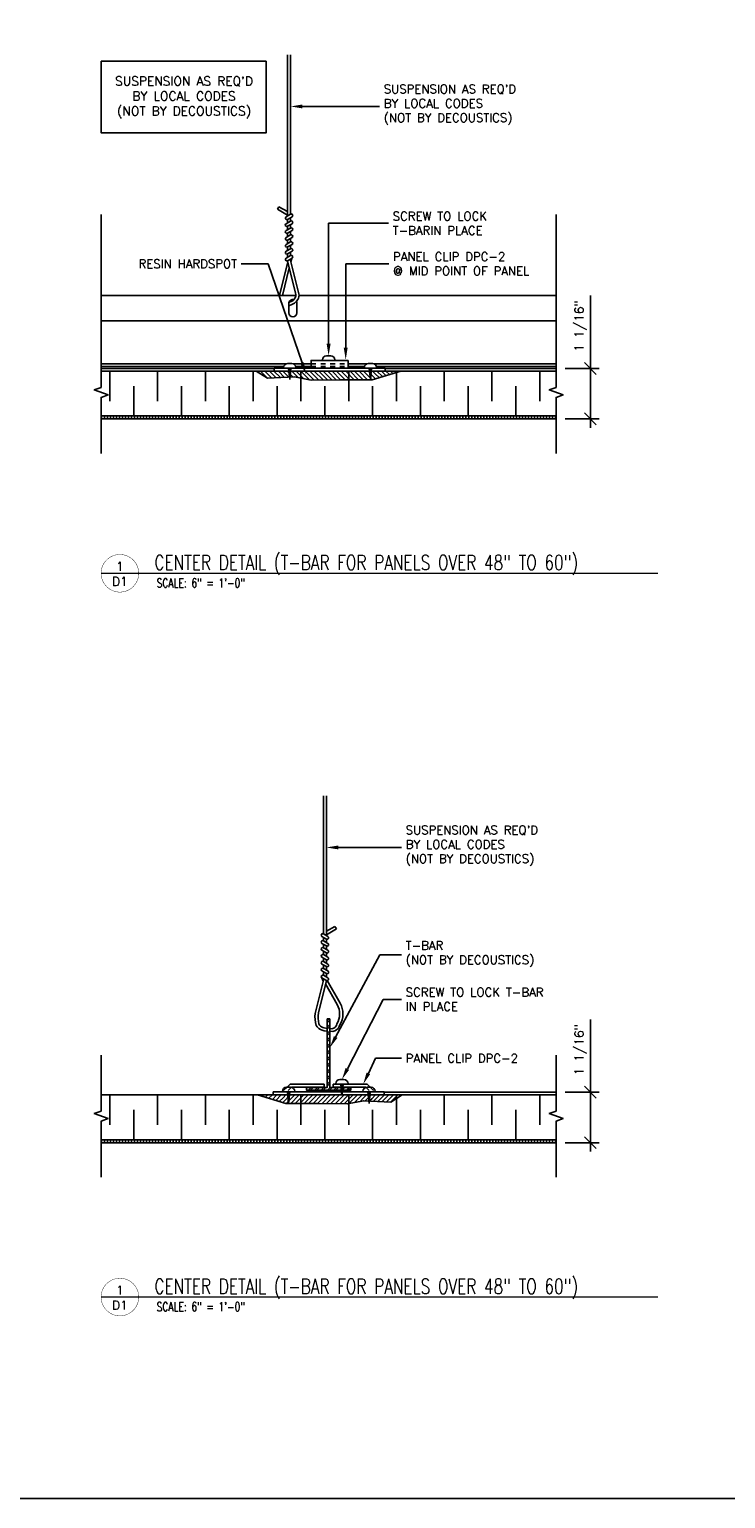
# Model space of a CAD drawing. Header units: inches. Extents: x -2964 to -2795, y 3276 to 3354.
# Tile 5 of 9: x -2931 to -2916, y 3300 to 3331. Entities that reach past the tile are written whole.
import ezdxf
from ezdxf import colors
from ezdxf.entities.mleader import LeaderData, LeaderLine
from ezdxf.enums import TextEntityAlignment as Align
from ezdxf.math import Vec2, Vec3

# ---------------------------------------------------------------- set-up
doc = ezdxf.new("R2010")
doc.units = ezdxf.units.IN
doc.header["$MEASUREMENT"] = 0
doc.linetypes.add('HIDDEN', pattern=[0.375, 0.25, -0.125])
for name, color, linetype in [('1-DIM', 4, 'Continuous'), ('1-MOUNT', 155, 'Continuous'), ('1-PANEL', 6, 'Continuous'), ('1-TEXT', 2, 'Continuous'), ('1-TITLE', 4, 'Continuous')]:
    doc.layers.add(name, color=color, linetype=linetype)
doc.styles.add('ROMANS', font='romans.shx')
doc.styles.add('TEXT', font='romans.shx')
doc.dimstyles.new('DIM 6-12', dxfattribs={"dimscale": 2, "dimtxt": 0.09375, "dimasz": 0.125, "dimexe": 0.09375, "dimexo": 0.09375, "dimgap": 0.03125, "dimtad": 1, "dimdec": 4, "dimzin": 3, "dimdsep": 46, "dimlunit": 5, "dimtxsty": 'TEXT', "dimblk": 'OBLIQUE', "dimcen": 0.09375, "dimdle": 0.09375, "dimclrd": 256, "dimclre": 4, "dimclrt": 2, "dimadec": 0, "dimazin": 0, "dimtfac": 1, "dimtdec": 4, "dimtmove": 0, "dimatfit": 3, "dimfxl": 0, "dimfrac": 2, "dimtolj": 1, "dimtzin": 0, "dimlwd": -1, "dimlwe": -1, "dimarcsym": 0})

# ---------------------------------------------------------------- blocks, each defined once
blk = doc.blocks.new('*X16')
at = {"color": 0}
for p, q in [((4.737, 5.886), (4.764, 5.913)), ((4.805, 5.866), (4.853, 5.913)), ((4.874, 5.846), (4.941, 5.913)), ((4.942, 5.826), (5.029, 5.913)), ((5.01, 5.805), (5.118, 5.913)), ((5.078, 5.785), (5.152, 5.859)), ((5.152, 5.771), (5.295, 5.913)), ((5.152, 5.859), (5.206, 5.913)), ((5.215, 5.745), (5.383, 5.913)), ((5.303, 5.745), (5.471, 5.913)), ((5.392, 5.745), (5.56, 5.913)), ((5.48, 5.745), (5.648, 5.913)), ((5.569, 5.745), (5.733, 5.91)), ((5.657, 5.745), (5.733, 5.821)), ((5.733, 5.821), (5.825, 5.913)), ((5.733, 5.91), (5.737, 5.913)), ((5.745, 5.745), (5.913, 5.913)), ((5.834, 5.745), (6.002, 5.913)), ((5.921, 5.744), (6.09, 5.913)), ((6.008, 5.743), (6.178, 5.913)), ((6.095, 5.741), (6.267, 5.913)), ((6.182, 5.74), (6.355, 5.913)), ((6.269, 5.739), (6.444, 5.913)), ((6.356, 5.737), (6.532, 5.913)), ((6.45, 5.743), (6.62, 5.913)), ((6.559, 5.764), (6.709, 5.913)), ((6.669, 5.785), (6.733, 5.849)), ((6.733, 5.849), (6.797, 5.913)), ((6.77, 5.798), (6.886, 5.913)), ((6.854, 5.794), (6.9, 5.839)), ((6.9, 5.839), (6.974, 5.913)), ((6.938, 5.789), (7.062, 5.913)), ((7.023, 5.785), (7.151, 5.913)), ((7.107, 5.781), (7.239, 5.913)), ((7.191, 5.777), (7.328, 5.913)), ((7.278, 5.775), (7.416, 5.913)), ((5.146, 5.765), (5.152, 5.771))]:
    blk.add_line(p, q, dxfattribs=at)
blk = doc.blocks.new('*U43')
at = {"layer": '1-TEXT', "color": 2, "style": 'TEXT'}
blk.add_attdef('VIEWNAME', (0.89, 0.061), '', height=0.25, dxfattribs=at)
at = {"layer": '1-TEXT', "style": 'TEXT'}
for tag, p in [('NOTE1', (0.926, -0.281)), ('NOTE2', (0.926, -0.463)), ('NOTE3', (0.926, -0.655)), ('NOTE4', (0.926, -0.832))]:
    blk.add_attdef(tag, p, '', height=0.125, dxfattribs=at)
blk.add_wipeout([(0.314, 0.283), (0.244, 0.274), (0.178, 0.248), (0.121, 0.206), (0.075, 0.152), (0.045, 0.087), (0.032, 0.018), (0.036, -0.053), (0.058, -0.12), (0.096, -0.18), (0.148, -0.229), (0.21, -0.263), (0.279, -0.281), (0.35, -0.281), (0.418, -0.263), (0.48, -0.229), (0.532, -0.18), (0.57, -0.12), (0.592, -0.053), (0.596, 0.018), (0.583, 0.087), (0.553, 0.152), (0.508, 0.206), (0.45, 0.248), (0.385, 0.274)])
at = {"layer": '1-TITLE', "const_width": 0.00651}
blk.add_lwpolyline([(0, 0, 1), (0.628, 0, 0.414214), (0.314, 0.314, 0.414214), (0, 0, 2.926408)], format="xyb", dxfattribs=at)
at = {"layer": '1-TITLE', "const_width": 0.02}
blk.add_lwpolyline([(0, 0), (9.299, 0)], dxfattribs=at)
at = {"layer": '1-TEXT', "style": 'TEXT'}
for tag, p in [('DETAIL#', (0.301, 0.094)), ('SHEET#', (0.306, -0.207))]:
    blk.add_attdef(tag, text='', height=0.125, dxfattribs=at).set_placement(p, align=Align.CENTER)
blk = doc.blocks.new('_Oblique')
at = {"color": 0, "linetype": 'ByBlock', "lineweight": -2}
blk.add_line((-0.5, -0.5), (0.5, 0.5), dxfattribs=at)
blk = doc.blocks.new('*D29')
at = {"layer": '1-DIM', "transparency": 16777216}
for p, q in [((-2918.95, 3323.845), (-2918.95, 3325.371)), ((-2918.95, 3322.602), (-2918.95, 3323.845))]:
    blk.add_line(p, q, dxfattribs=at)
at = {"layer": '1-DIM', "color": 4, "transparency": 16777216}
for p, q in [((-2919.478, 3323.845), (-2918.763, 3323.845)), ((-2919.478, 3322.789), (-2918.763, 3322.789))]:
    blk.add_line(p, q, dxfattribs=at)
at = {"layer": 'Defpoints', "color": 0, "transparency": 16777216}
for p in [(-2919.666, 3323.845), (-2918.95, 3323.845), (-2919.666, 3322.789)]:
    blk.add_point(p, dxfattribs=at)
at = {"layer": '1-DIM', "transparency": 16777216, "xscale": 0.25, "yscale": 0.25, "zscale": 0.25}
for p, rotation in [((-2918.95, 3323.845), 90), ((-2918.95, 3322.789), 270)]:
    blk.add_blockref('_Oblique', p, dxfattribs=dict(at, rotation=rotation))
at = {"layer": '1-DIM', "color": 2, "transparency": 16777216, "insert": (-2919.155, 3324.733), "char_height": 0.1875, "attachment_point": 5, "rotation": 90, "style": 'TEXT', "bg_fill": 3, "box_fill_scale": 1.25, "bg_fill_color": 256, "bg_fill_true_color": 13158600, "bg_fill_transparency": 0}
blk.add_mtext('\\A1;1 1/16"', dxfattribs=at)
blk = doc.blocks.new('*D37')
at = {"layer": '1-DIM', "transparency": 16777216}
for p, q in [((-2918.95, 3308.689), (-2918.95, 3310.216)), ((-2918.95, 3307.447), (-2918.95, 3308.689))]:
    blk.add_line(p, q, dxfattribs=at)
at = {"layer": '1-DIM', "color": 4, "transparency": 16777216}
for p, q in [((-2919.478, 3308.689), (-2918.763, 3308.689)), ((-2919.478, 3307.634), (-2918.763, 3307.634))]:
    blk.add_line(p, q, dxfattribs=at)
at = {"layer": 'Defpoints', "color": 0, "transparency": 16777216}
for p in [(-2919.666, 3308.689), (-2918.95, 3308.689), (-2919.666, 3307.634)]:
    blk.add_point(p, dxfattribs=at)
at = {"layer": '1-DIM', "transparency": 16777216, "xscale": 0.25, "yscale": 0.25, "zscale": 0.25}
for p, rotation in [((-2918.95, 3308.689), 90), ((-2918.95, 3307.634), 270)]:
    blk.add_blockref('_Oblique', p, dxfattribs=dict(at, rotation=rotation))
at = {"layer": '1-DIM', "color": 2, "transparency": 16777216, "insert": (-2919.155, 3309.578), "char_height": 0.1875, "attachment_point": 5, "rotation": 90, "style": 'TEXT', "bg_fill": 3, "box_fill_scale": 1.25, "bg_fill_color": 256, "bg_fill_true_color": 13158600, "bg_fill_transparency": 0}
blk.add_mtext('\\A1;1 1/16"', dxfattribs=at)

msp = doc.modelspace()

# ---------------------------------------------------------------- hatches: boundary and pattern name
at = {"layer": '1-MOUNT'}
h = msp.add_hatch(dxfattribs=at)
h.set_pattern_fill('ANSI32', color=8, scale=0.25, style=0)
h.set_pattern_definition([(45, (-5019.87218, 2583.15651), (-0.0662912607, 0.0662912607), []), (45, (-5019.82799, 2583.15651), (-0.0662912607, 0.0662912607), [])])
h.paths.add_polyline_path([(-2924.4008, 3310.22505), (-2924.45809, 3310.22505), (-2924.4583, 3308.78995), (-2924.89099, 3308.78995), (-2924.89099, 3308.73226), (-2923.96791, 3308.73226), (-2923.96791, 3308.78995), (-2924.401, 3308.78995)])
at = {"layer": '1-PANEL'}
h = msp.add_hatch(dxfattribs=at)
h.set_pattern_fill('ANSI31', color=8, scale=0.5, angle=45, style=0)
h.set_pattern_definition([(90, (-3161.86951, -191.92236), (-0.0625, 1e-17), [])])
h.paths.add_polyline_path([(-2929.19324, 3322.85164), (-2929.19324, 3322.78914), (-2919.66566, 3322.78914), (-2919.66566, 3322.85164)])
h = msp.add_hatch(dxfattribs=at)
h.set_pattern_fill('ANSI31', color=8, scale=0.5, angle=45, style=0)
h.set_pattern_definition([(90, (-3161.86951, -207.07746), (-0.0625, 1e-17), [])])
h.paths.add_polyline_path([(-2929.19324, 3307.69654), (-2929.19324, 3307.63404), (-2919.66566, 3307.63404), (-2919.66566, 3307.69654)])

# ---------------------------------------------------------------- linework, layer by layer
at = {"layer": '1-DIM'}
for points in [[(-2929.19324, 3327.06736), (-2929.19324, 3323.45003), (-2929.33813, 3323.3973), (-2929.04835, 3323.29183), (-2929.19324, 3323.2391), (-2929.19324, 3322.06794)], [(-2919.66566, 3327.06736), (-2919.66566, 3323.45003), (-2919.81055, 3323.3973), (-2919.52077, 3323.29183), (-2919.66566, 3323.2391), (-2919.66566, 3322.06794)], [(-2929.19324, 3309.46609), (-2929.19324, 3308.29494), (-2929.33813, 3308.2422), (-2929.04835, 3308.13673), (-2929.19324, 3308.084), (-2929.19324, 3306.91285)]]:
    msp.add_lwpolyline(points, dxfattribs=at)
at = {"layer": '1-MOUNT', "color": 9}
for p, q in [((-2925.28941, 3330.4097), (-2925.28941, 3327.0385)), ((-2925.22691, 3330.4097), (-2925.22691, 3327.07458)), ((-2925.46854, 3327.23213), (-2925.49979, 3327.178)), ((-2925.28941, 3327.12871), (-2925.46854, 3327.23213)), ((-2925.28941, 3327.05654), (-2925.49979, 3327.178)), ((-2925.28941, 3326.96633), (-2925.28941, 3326.89416)), ((-2925.19566, 3327.07458), (-2925.22691, 3327.09262)), ((-2925.22691, 3327.00241), (-2925.22691, 3326.93024)), ((-2925.28941, 3326.82199), (-2925.28941, 3326.74982)), ((-2925.28941, 3326.67765), (-2925.28941, 3326.60548)), ((-2925.22691, 3326.85807), (-2925.22691, 3326.7859)), ((-2925.22691, 3326.71374), (-2925.22691, 3326.64157)), ((-2925.28941, 3326.53331), (-2925.28941, 3326.46115)), ((-2925.28941, 3326.38898), (-2925.28941, 3326.31681)), ((-2925.22691, 3326.5694), (-2925.22691, 3326.49723)), ((-2925.22691, 3326.42506), (-2925.22691, 3326.35289)), ((-2925.28941, 3326.24464), (-2925.28941, 3326.17247)), ((-2925.22691, 3326.28072), (-2925.22691, 3326.20855)), ((-2924.5385, 3314.89361), (-2924.5385, 3312.00534)), ((-2924.476, 3314.89361), (-2924.476, 3311.96926)), ((-2924.476, 3312.05947), (-2924.29687, 3312.16289)), ((-2924.29687, 3312.16289), (-2924.26562, 3312.10876)), ((-2924.56975, 3312.00534), (-2924.5385, 3312.02339)), ((-2924.5385, 3311.93318), (-2924.5385, 3311.86101)), ((-2924.476, 3311.9873), (-2924.26562, 3312.10876)), ((-2924.476, 3311.89709), (-2924.476, 3311.82492)), ((-2924.5385, 3311.78884), (-2924.5385, 3311.71667)), ((-2924.5385, 3311.6445), (-2924.5385, 3311.57233)), ((-2924.476, 3311.75275), (-2924.476, 3311.68059)), ((-2924.476, 3311.60842), (-2924.476, 3311.53625)), ((-2924.5385, 3311.50016), (-2924.5385, 3311.42799)), ((-2924.5385, 3311.35583), (-2924.5385, 3311.28366)), ((-2924.5385, 3311.21149), (-2924.5385, 3311.13932)), ((-2924.476, 3311.46408), (-2924.476, 3311.39191)), ((-2924.476, 3311.31974), (-2924.476, 3311.24757)), ((-2924.56975, 3311.08519), (-2924.54323, 3311.01744)), ((-2924.476, 3311.1754), (-2924.476, 3311.10324))]:
    msp.add_line(p, q, dxfattribs=at)
at = {"layer": '1-MOUNT'}
for p, q in [((-2929.19324, 3325.37415), (-2925.1171, 3325.37415)), ((-2925.04928, 3325.37415), (-2919.66566, 3325.37415)), ((-2929.19324, 3324.84178), (-2919.66566, 3324.84178)), ((-2929.19324, 3323.94569), (-2925.31297, 3323.94569)), ((-2925.3686, 3323.888), (-2929.19324, 3323.888)), ((-2921.4458, 3323.78914), (-2927.67994, 3323.78914))]:
    msp.add_line(p, q, dxfattribs=at)
at = {"layer": '1-MOUNT', "color": 1}
for p, q in [((-2925.57137, 3323.85381), (-2923.24325, 3323.85381)), ((-2925.57137, 3323.78914), (-2925.57137, 3323.85381)), ((-2925.2684, 3323.85381), (-2925.24377, 3323.6127)), ((-2925.21914, 3323.85381), (-2925.24377, 3323.6127)), ((-2923.57816, 3323.85381), (-2923.55353, 3323.6127)), ((-2923.5289, 3323.85381), (-2923.55353, 3323.6127)), ((-2923.24325, 3323.85381), (-2923.24325, 3323.78914)), ((-2924.4583, 3310.22505), (-2924.401, 3310.22505)), ((-2925.30068, 3308.79462), (-2925.23555, 3308.85975)), ((-2925.23555, 3308.85975), (-2924.52618, 3308.85975)), ((-2924.52618, 3308.79526), (-2925.20884, 3308.79526)), ((-2925.04209, 3308.79526), (-2924.52618, 3308.79526)), ((-2924.52618, 3308.85975), (-2924.52618, 3308.79526)), ((-2923.62335, 3308.85975), (-2924.33272, 3308.85975)), ((-2924.33272, 3308.85975), (-2924.33272, 3308.79526)), ((-2924.33272, 3308.79526), (-2923.65006, 3308.79526)), ((-2924.1765, 3308.85975), (-2924.15187, 3308.61864)), ((-2924.12724, 3308.85975), (-2924.15187, 3308.61864)), ((-2923.55822, 3308.79462), (-2923.62335, 3308.85975)), ((-2925.59023, 3308.69853), (-2925.59023, 3308.63404)), ((-2923.26867, 3308.69853), (-2925.59023, 3308.69853)), ((-2925.59023, 3308.63404), (-2923.26867, 3308.63404)), ((-2925.29289, 3308.69853), (-2925.26826, 3308.45742)), ((-2925.24363, 3308.69853), (-2925.26826, 3308.45742)), ((-2923.60748, 3308.69853), (-2923.58285, 3308.45742)), ((-2923.55822, 3308.69853), (-2923.58285, 3308.45742)), ((-2923.26867, 3308.63404), (-2923.26867, 3308.69853))]:
    msp.add_line(p, q, dxfattribs=at)
at = {"layer": '1-MOUNT', "color": 1, "linetype": 'HIDDEN', "ltscale": 0.2}
for p, q in [((-2924.79533, 3323.94569), (-2924.01929, 3323.94569)), ((-2924.79533, 3323.88736), (-2924.01929, 3323.88736))]:
    msp.add_line(p, q, dxfattribs=at)
at = {"layer": '1-MOUNT', "color": 1, "linetype": 'HIDDEN', "ltscale": 0.04}
for p, q in [((-2925.30068, 3308.79462), (-2925.39741, 3308.69789)), ((-2925.20884, 3308.79526), (-2925.30557, 3308.69853)), ((-2923.65006, 3308.79526), (-2923.55333, 3308.69853)), ((-2923.55822, 3308.79462), (-2923.46149, 3308.69789))]:
    msp.add_line(p, q, dxfattribs=at)
at = {"layer": '1-MOUNT', "color": 9}
for points in [[(-2925.19566, 3327.02045), (-2925.28941, 3326.96633, -1), (-2925.32066, 3327.02045), (-2925.22691, 3327.07458, -1)], [(-2925.19566, 3326.87612, 1), (-2925.22691, 3326.93024), (-2925.32066, 3326.87612, 1), (-2925.28941, 3326.82199)], [(-2925.19566, 3326.73178, 1), (-2925.22691, 3326.7859), (-2925.32066, 3326.73178, 1), (-2925.28941, 3326.67765)], [(-2925.19566, 3326.58744, 1), (-2925.22691, 3326.64157), (-2925.32066, 3326.58744, 1), (-2925.28941, 3326.53331)], [(-2925.19566, 3326.4431, 1), (-2925.22691, 3326.49723), (-2925.32066, 3326.4431, 1), (-2925.28941, 3326.38898)], [(-2925.19566, 3326.29877, 1), (-2925.22691, 3326.35289), (-2925.32066, 3326.29877, 1), (-2925.28941, 3326.24464)], [(-2925.28941, 3326.1003), (-2925.19566, 3326.15443, 1), (-2925.22691, 3326.20855), (-2925.32066, 3326.15443, 1)], [(-2924.56975, 3311.95122), (-2924.476, 3311.89709, 1), (-2924.44475, 3311.95122), (-2924.5385, 3312.00534, 1)], [(-2924.56975, 3311.80688, -1), (-2924.5385, 3311.86101), (-2924.44475, 3311.80688, -1), (-2924.476, 3311.75275)], [(-2924.56975, 3311.66254, -1), (-2924.5385, 3311.71667), (-2924.44475, 3311.66254, -1), (-2924.476, 3311.60842)], [(-2924.56975, 3311.51821, -1), (-2924.5385, 3311.57233), (-2924.44475, 3311.51821, -1), (-2924.476, 3311.46408)], [(-2924.56975, 3311.37387, -1), (-2924.5385, 3311.42799), (-2924.44475, 3311.37387, -1), (-2924.476, 3311.31974)], [(-2924.56975, 3311.22953, -1), (-2924.5385, 3311.28366), (-2924.44475, 3311.22953, -1), (-2924.476, 3311.1754)], [(-2924.476, 3311.03107), (-2924.56975, 3311.08519, -1), (-2924.5385, 3311.13932), (-2924.44475, 3311.08519, -1)]]:
    msp.add_lwpolyline(points, format="xyb", close=True, dxfattribs=at)
msp.add_lwpolyline([(-2925.46017, 3325.37415), (-2925.28439, 3326.07996)], dxfattribs=at)
for points in [[(-2925.28941, 3326.1003), (-2925.12126, 3325.4191, -0.17879353), (-2925.1311, 3325.32183), (-2925.14836, 3325.29409, -0.09858509), (-2925.20103, 3325.25237), (-2925.26086, 3325.22462, 0.92239479)], [(-2925.26344, 3325.15834), (-2925.19992, 3325.18243, 0.12099641), (-2925.09887, 3325.25492), (-2925.076, 3325.28645, 0.21034865), (-2925.05348, 3325.40926), (-2925.2336, 3326.13252)], [(-2925.2032, 3326.15007), (-2925.22051, 3326.07996, 0.17879353)], [(-2925.25245, 3325.95056), (-2925.39474, 3325.37415, 0.17879353)], [(-2924.4583, 3309.9702), (-2924.52382, 3309.97905, -0.19652979), (-2924.66653, 3310.05716), (-2924.68941, 3310.08869, -0.10408261), (-2924.71193, 3310.34003), (-2924.53181, 3311.06329)], [(-2924.476, 3311.03107), (-2924.64415, 3310.34987, 0.07734231), (-2924.6343, 3310.12407), (-2924.61705, 3310.09633, 0.14920241), (-2924.52521, 3310.03839), (-2924.4583, 3310.02766, -0.92239479)], [(-2924.49389, 3310.95859), (-2924.25029, 3310.52778, -0.26029626), (-2924.25682, 3310.12111), (-2924.26699, 3310.09006, -0.35417001), (-2924.401, 3310.02208)], [(-2924.401, 3309.96548), (-2924.34097, 3309.96247, 0.26172629), (-2924.2096, 3310.06378), (-2924.19488, 3310.09985, 0.27561775), (-2924.18992, 3310.5532), (-2924.46017, 3311.02767)]]:
    msp.add_lwpolyline(points, format="xyb", dxfattribs=at)
at = {"layer": '1-MOUNT'}
for points in [[(-2925.26344, 3325.20374, -0.49415766), (-2925.15521, 3325.2865)], [(-2925.26344, 3325.20374, -0.49415766), (-2925.15521, 3325.2865, -0.99995704)], [(-2925.10453, 3325.24852, -0.13820741), (-2925.09191, 3325.20374)], [(-2925.10453, 3325.24852, -0.13820741), (-2925.09191, 3325.20374, -0.99995704)]]:
    msp.add_lwpolyline(points, format="xyb", dxfattribs=at)
for points in [[(-2925.26344, 3325.01219), (-2925.26344, 3325.20374)], [(-2925.17457, 3323.94569), (-2924.79533, 3323.94569)], [(-2924.79533, 3323.888), (-2925.11895, 3323.888)], [(-2924.01929, 3323.94569), (-2923.62273, 3323.94569)], [(-2923.67835, 3323.888), (-2924.01929, 3323.888)], [(-2923.48433, 3323.94569), (-2919.66566, 3323.94569)], [(-2919.66566, 3323.888), (-2923.4287, 3323.888)]]:
    msp.add_lwpolyline(points, dxfattribs=at)
msp.add_lwpolyline([(-2925.09191, 3325.20374), (-2925.09191, 3325.01219), (-2925.09191, 3325.01219), (-2925.09191, 3325.20374)], close=True, dxfattribs=at)
at = {"layer": '1-MOUNT', "color": 1}
for points in [[(-2925.3719, 3323.85381), (-2925.3719, 3323.86448, -0.41421356), (-2925.28648, 3323.9499), (-2925.20106, 3323.9499, -0.41421356), (-2925.11565, 3323.86448), (-2925.11565, 3323.85381)], [(-2924.55757, 3324.01548), (-2924.55757, 3324.02616, -0.41421356), (-2924.47216, 3324.11158), (-2924.38674, 3324.11158, -0.41421356), (-2924.30132, 3324.02616), (-2924.30132, 3324.01548)], [(-2923.68165, 3323.85381), (-2923.68165, 3323.86448, -0.41421356), (-2923.59624, 3323.9499), (-2923.51082, 3323.9499, -0.41421356), (-2923.4254, 3323.86448), (-2923.4254, 3323.85381)], [(-2925.39638, 3308.69853), (-2925.39638, 3308.7092, -0.41421356), (-2925.31097, 3308.79462), (-2925.22555, 3308.79462, -0.41421356), (-2925.14013, 3308.7092), (-2925.14013, 3308.69853)], [(-2924.27999, 3308.85975), (-2924.27999, 3308.87042, -0.41421356), (-2924.19458, 3308.95584), (-2924.10916, 3308.95584, -0.41421356), (-2924.02374, 3308.87042), (-2924.02374, 3308.85975)], [(-2923.71097, 3308.69853), (-2923.71097, 3308.7092, -0.41421356), (-2923.62556, 3308.79462), (-2923.54014, 3308.79462, -0.41421356), (-2923.45472, 3308.7092), (-2923.45472, 3308.69853)]]:
    msp.add_lwpolyline(points, format="xyb", close=True, dxfattribs=at)
for points in [[(-2925.22073, 3323.83827), (-2925.26773, 3323.84723)], [(-2925.22231, 3323.82274), (-2925.26608, 3323.83108)], [(-2923.53048, 3323.83827), (-2923.57749, 3323.84723)], [(-2923.53207, 3323.82274), (-2923.57584, 3323.83108)], [(-2925.2239, 3323.80722), (-2925.26443, 3323.81494)], [(-2925.22549, 3323.7917), (-2925.26278, 3323.7988)], [(-2925.22707, 3323.77617), (-2925.26114, 3323.78266)], [(-2925.22866, 3323.76065), (-2925.25949, 3323.76652)], [(-2925.23024, 3323.74512), (-2925.25784, 3323.75038)], [(-2925.23183, 3323.7296), (-2925.25619, 3323.73424)], [(-2925.23342, 3323.71407), (-2925.25454, 3323.7181)], [(-2925.235, 3323.69855), (-2925.25289, 3323.70196)], [(-2925.23659, 3323.68302), (-2925.25124, 3323.68582)], [(-2925.23817, 3323.6675), (-2925.24959, 3323.66968)], [(-2925.23976, 3323.65198), (-2925.24794, 3323.65354)], [(-2925.24135, 3323.63645), (-2925.24629, 3323.63739)], [(-2925.24293, 3323.62093), (-2925.24465, 3323.62125)], [(-2923.53366, 3323.80722), (-2923.57419, 3323.81494)], [(-2923.53524, 3323.7917), (-2923.57254, 3323.7988)], [(-2923.53683, 3323.77617), (-2923.57089, 3323.78266)], [(-2923.53841, 3323.76065), (-2923.56924, 3323.76652)], [(-2923.54, 3323.74512), (-2923.56759, 3323.75038)], [(-2923.54158, 3323.7296), (-2923.56594, 3323.73424)], [(-2923.54317, 3323.71407), (-2923.56429, 3323.7181)], [(-2923.54476, 3323.69855), (-2923.56265, 3323.70196)], [(-2923.54634, 3323.68302), (-2923.561, 3323.68582)], [(-2923.54793, 3323.6675), (-2923.55935, 3323.66968)], [(-2923.54951, 3323.65198), (-2923.5577, 3323.65354)], [(-2923.5511, 3323.63645), (-2923.55605, 3323.63739)], [(-2923.55269, 3323.62093), (-2923.5544, 3323.62125)], [(-2924.401, 3310.22505), (-2924.401, 3308.78995), (-2923.96791, 3308.78995), (-2923.96791, 3308.73226), (-2924.89099, 3308.73226), (-2924.89099, 3308.78995), (-2924.4583, 3308.78995), (-2924.4583, 3310.22505)], [(-2924.12883, 3308.84421), (-2924.17583, 3308.85317)], [(-2924.13041, 3308.82868), (-2924.17418, 3308.83703)], [(-2924.132, 3308.81316), (-2924.17253, 3308.82088)], [(-2924.13358, 3308.79764), (-2924.17088, 3308.80474)], [(-2924.13517, 3308.78211), (-2924.16923, 3308.7886)], [(-2924.13676, 3308.76659), (-2924.16758, 3308.77246)], [(-2924.13834, 3308.75106), (-2924.16593, 3308.75632)], [(-2925.24521, 3308.68299), (-2925.29222, 3308.69195)], [(-2925.2468, 3308.66746), (-2925.29057, 3308.67581)], [(-2925.24839, 3308.65194), (-2925.28892, 3308.65966)], [(-2925.24997, 3308.63642), (-2925.28727, 3308.64352)], [(-2925.25156, 3308.62089), (-2925.28562, 3308.62738)], [(-2925.25314, 3308.60537), (-2925.28397, 3308.61124)], [(-2925.25473, 3308.58984), (-2925.28232, 3308.5951)], [(-2925.25632, 3308.57432), (-2925.28067, 3308.57896)], [(-2925.2579, 3308.55879), (-2925.27902, 3308.56282)], [(-2925.25949, 3308.54327), (-2925.27738, 3308.54668)], [(-2925.26107, 3308.52775), (-2925.27573, 3308.53054)], [(-2925.26266, 3308.51222), (-2925.27408, 3308.5144)], [(-2925.26425, 3308.4967), (-2925.27243, 3308.49826)], [(-2925.26583, 3308.48117), (-2925.27078, 3308.48212)], [(-2925.26742, 3308.46565), (-2925.26913, 3308.46597)], [(-2924.13993, 3308.73554), (-2924.16429, 3308.74018)], [(-2924.14151, 3308.72001), (-2924.16264, 3308.72404)], [(-2924.1431, 3308.70449), (-2924.16099, 3308.7079)], [(-2924.14468, 3308.68897), (-2924.15934, 3308.69176)], [(-2924.14627, 3308.67344), (-2924.15769, 3308.67562)], [(-2924.14786, 3308.65792), (-2924.15604, 3308.65948)], [(-2924.14944, 3308.64239), (-2924.15439, 3308.64334)], [(-2924.15103, 3308.62687), (-2924.15274, 3308.62719)], [(-2923.55981, 3308.68299), (-2923.60681, 3308.69195)], [(-2923.56139, 3308.66746), (-2923.60516, 3308.67581)], [(-2923.56298, 3308.65194), (-2923.60351, 3308.65966)], [(-2923.56456, 3308.63642), (-2923.60186, 3308.64352)], [(-2923.56615, 3308.62089), (-2923.60021, 3308.62738)], [(-2923.56774, 3308.60537), (-2923.59856, 3308.61124)], [(-2923.56932, 3308.58984), (-2923.59692, 3308.5951)], [(-2923.57091, 3308.57432), (-2923.59527, 3308.57896)], [(-2923.57249, 3308.55879), (-2923.59362, 3308.56282)], [(-2923.57408, 3308.54327), (-2923.59197, 3308.54668)], [(-2923.57567, 3308.52775), (-2923.59032, 3308.53054)], [(-2923.57725, 3308.51222), (-2923.58867, 3308.5144)], [(-2923.57884, 3308.4967), (-2923.58702, 3308.49826)], [(-2923.58042, 3308.48117), (-2923.58537, 3308.48212)], [(-2923.58201, 3308.46565), (-2923.58372, 3308.46597)]]:
    msp.add_lwpolyline(points, dxfattribs=at)
msp.add_lwpolyline([(-2924.01929, 3324.01548), (-2924.01929, 3323.85381), (-2924.79533, 3323.85381), (-2924.79533, 3324.01548)], close=True, dxfattribs=at)
at = {"layer": '1-MOUNT', "color": 8}
for points in [[(-2922.91695, 3323.78914), (-2923.5146, 3323.61074), (-2924.18463, 3323.61074), (-2924.79724, 3323.60117), (-2925.14183, 3323.66813), (-2925.70657, 3323.63943), (-2925.94776, 3323.78914)], [(-2925.91981, 3308.63404), (-2925.32216, 3308.45564), (-2924.65213, 3308.45564), (-2924.03952, 3308.44608), (-2923.69493, 3308.51303), (-2923.13019, 3308.48434), (-2922.889, 3308.63404)]]:
    msp.add_lwpolyline(points, dxfattribs=at)
at = {"layer": '1-MOUNT'}
msp.add_arc((-2925.17768, 3325.01219), 0.08576, 180.003121, 359.998198, dxfattribs=at)
at = {"layer": '1-PANEL', "linetype": 'Continuous'}
msp.add_line((-2929.19324, 3323.84457), (-2925.57137, 3323.84457), dxfattribs=at)
at = {"layer": '1-PANEL'}
for p, q in [((-2929.19324, 3323.78914), (-2919.66566, 3323.78914)), ((-2929.19324, 3322.85164), (-2919.66566, 3322.85164)), ((-2929.19324, 3322.78914), (-2919.66566, 3322.78914)), ((-2929.19324, 3308.63404), (-2919.66566, 3308.63404)), ((-2929.19324, 3307.69654), (-2919.66566, 3307.69654)), ((-2929.19324, 3307.63404), (-2919.66566, 3307.63404))]:
    msp.add_line(p, q, dxfattribs=at)
at = {"layer": '1-PANEL', "color": 8}
for p, q in [((-2929.00907, 3323.78914), (-2929.00907, 3323.16414)), ((-2928.00907, 3323.78914), (-2928.00907, 3323.16414)), ((-2927.00907, 3323.78914), (-2927.00907, 3323.16414)), ((-2926.00907, 3323.78914), (-2926.00907, 3323.16414)), ((-2925.00907, 3323.78914), (-2925.00907, 3323.16414)), ((-2924.00907, 3323.78914), (-2924.00907, 3323.16414)), ((-2923.00907, 3323.78914), (-2923.00907, 3323.16414)), ((-2922.00907, 3323.78914), (-2922.00907, 3323.16414)), ((-2921.00907, 3323.78914), (-2921.00907, 3323.16414)), ((-2920.00907, 3323.78914), (-2920.00907, 3323.16414)), ((-2928.50907, 3323.47664), (-2928.50907, 3322.85164)), ((-2927.50907, 3323.47664), (-2927.50907, 3322.85164)), ((-2926.50907, 3323.47664), (-2926.50907, 3322.85164)), ((-2925.50907, 3323.47664), (-2925.50907, 3322.85164)), ((-2924.50907, 3323.47664), (-2924.50907, 3322.85164)), ((-2923.50907, 3323.47664), (-2923.50907, 3322.85164)), ((-2922.50907, 3323.47664), (-2922.50907, 3322.85164)), ((-2921.50907, 3323.47664), (-2921.50907, 3322.85164)), ((-2920.50907, 3323.47664), (-2920.50907, 3322.85164)), ((-2929.00907, 3308.63404), (-2929.00907, 3308.00904)), ((-2928.00907, 3308.63404), (-2928.00907, 3308.00904)), ((-2927.00907, 3308.63404), (-2927.00907, 3308.00904)), ((-2926.00907, 3308.63404), (-2926.00907, 3308.00904)), ((-2925.00907, 3308.63404), (-2925.00907, 3308.00904)), ((-2924.00907, 3308.63404), (-2924.00907, 3308.00904)), ((-2923.00907, 3308.63404), (-2923.00907, 3308.00904)), ((-2922.00907, 3308.63404), (-2922.00907, 3308.00904)), ((-2921.00907, 3308.63404), (-2921.00907, 3308.00904)), ((-2920.00907, 3308.63404), (-2920.00907, 3308.00904)), ((-2928.50907, 3308.32154), (-2928.50907, 3307.69654)), ((-2927.50907, 3308.32154), (-2927.50907, 3307.69654)), ((-2926.50907, 3308.32154), (-2926.50907, 3307.69654)), ((-2925.50907, 3308.32154), (-2925.50907, 3307.69654)), ((-2924.50907, 3308.32154), (-2924.50907, 3307.69654)), ((-2923.50907, 3308.32154), (-2923.50907, 3307.69654)), ((-2922.50907, 3308.32154), (-2922.50907, 3307.69654)), ((-2921.50907, 3308.32154), (-2921.50907, 3307.69654)), ((-2920.50907, 3308.32154), (-2920.50907, 3307.69654))]:
    msp.add_line(p, q, dxfattribs=at)
at = {"layer": '1-TEXT'}
msp.add_lwpolyline([(-2929.1891, 3330.28007), (-2925.74051, 3330.28007), (-2925.74051, 3328.77617), (-2929.1891, 3328.77617)], close=True, dxfattribs=at)
at = {"layer": 'Defpoints', "color": 3}
msp.add_lwpolyline([(-2953.00477, 3346.18085), (-2893.76196, 3346.18085), (-2893.76196, 3300.18085), (-2953.00477, 3300.18085)], close=True, dxfattribs=at)

# ---------------------------------------------------------------- block references
at = {"layer": '1-MOUNT', "color": 8, "yscale": 1.06232294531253, "zscale": 1.06232294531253}
for p, xscale in [((-2917.97985, 3317.50727), -1.06232294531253), ((-2930.85691, 3302.35217), 1.06232294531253)]:
    msp.add_blockref('*X16', p, dxfattribs=dict(at, xscale=xscale))

# ---------------------------------------------------------------- texts
at = {"layer": '1-TEXT', "insert": (-2927.45697, 3329.51873), "char_height": 0.1875, "width": 3.5, "attachment_point": 5, "style": 'ROMANS'}
msp.add_mtext("SUSPENSION AS REQ'D\\PBY LOCAL CODES\\P(NOT BY DECOUSTICS)", dxfattribs=at)

# ---------------------------------------------------------------- leaders
at = {"layer": '1-TEXT'}
ml = msp.add_multileader_mtext('Standard', dxfattribs=at)
ml.set_content("SUSPENSION AS REQ'D BY LOCAL CODES \\P(NOT BY DECOUSTICS)", color=256, style='TEXT')
ml.set_leader_properties(color=4, linetype='ByLayer', lineweight=-1)
ml.build(insert=Vec2(0, 0))
ml.multileader.update_dxf_attribs({"text_left_attachment_type": 2, "text_right_attachment_type": 2, "dogleg_length": 0.36, "arrow_head_size": 0.25})
ctx = ml.context
ctx.base_point, ctx.char_height, ctx.arrow_head_size, ctx.landing_gap_size, ctx.plane_origin = Vec3(-2923.36387, 3329.33188), 0.18, 0.25, 0.09, Vec3(-2925.934, 3328.16574)
ctx.left_attachment, ctx.right_attachment = 2, 2
notes = []
notes.append((ctx, [(0, (1, 1, 0), (-2924.42981, 3329.33188), (1, 0), 1.06594, [(0, [(-2925.22691, 3329.33188)], 0, [])])]))
ctx.mtext.insert, ctx.mtext.width, ctx.mtext.flow_direction = Vec3(-2923.27387, 3329.78617), 3.215204, 5
ml = msp.add_multileader_mtext('Standard', dxfattribs=at)
ml.set_content('SCREW TO LOCK \\PT-BARIN PLACE', color=256, style='TEXT')
ml.set_leader_properties(color=4, linetype='ByLayer', lineweight=-1)
ml.build(insert=Vec2(0, 0))
ml.multileader.update_dxf_attribs({"text_left_attachment_type": 2, "text_right_attachment_type": 2, "dogleg_length": 0.36, "arrow_head_size": 0.25})
ctx = ml.context
ctx.base_point, ctx.char_height, ctx.arrow_head_size, ctx.landing_gap_size, ctx.plane_origin = Vec3(-2923.17762, 3326.88454), 0.18, 0.25, 0.09, Vec3(-2924.06503, 3323.48745)
ctx.left_attachment, ctx.right_attachment = 2, 2
notes.append((ctx, [(0, (1, 1, 0), (-2924.42945, 3326.88454), (1, 0), 1.25183, [(0, [(-2924.42945, 3324.11158)], 0, [])])]))
ctx.mtext.insert, ctx.mtext.width, ctx.mtext.flow_direction = Vec3(-2923.08762, 3327.12454), 3.6437509, 5
ml = msp.add_multileader_mtext('Standard', dxfattribs=at)
ml.set_content('RESIN HARDSPOT', color=256, style='TEXT')
ml.set_leader_properties(color=4, linetype='ByLayer', lineweight=-1)
ml.build(insert=Vec2(0, 0))
ml.multileader.update_dxf_attribs({"text_left_attachment_type": 2, "text_right_attachment_type": 2, "dogleg_length": 0.36, "arrow_head_size": 0.25})
ctx = ml.context
ctx.base_point, ctx.char_height, ctx.arrow_head_size, ctx.landing_gap_size, ctx.plane_origin = Vec3(-2928.72697, 3326.03717), 0.18, 0.25, 0.09, Vec3(-2925.793, 3323.40399)
ctx.left_attachment, ctx.right_attachment, ctx.text_align_type = 2, 2, 2
notes.append((ctx, [(0, (1, 1, 0), (-2925.69205, 3326.03717), (-1, 0), 0.56636, [(0, [(-2924.90364, 3323.72425)], 0, [])])]))
ctx.mtext.insert, ctx.mtext.width, ctx.mtext.alignment, ctx.mtext.flow_direction = Vec3(-2926.3484, 3326.12717), 3.6437509, 3, 5
ml = msp.add_multileader_mtext('Standard', dxfattribs=at)
ml.set_content('PANEL CLIP DPC-2\\P@ MID POINT OF PANEL', color=256, style='TEXT')
ml.set_leader_properties(color=4, linetype='ByLayer', lineweight=-1)
ml.build(insert=Vec2(0, 0))
ml.multileader.update_dxf_attribs({"text_left_attachment_type": 2, "text_right_attachment_type": 2, "dogleg_length": 0.36, "arrow_head_size": 0.25})
ctx = ml.context
ctx.base_point, ctx.char_height, ctx.arrow_head_size, ctx.landing_gap_size, ctx.plane_origin = Vec3(-2923.17123, 3326.03717), 0.18, 0.25, 0.09, Vec3(-2923.70765, 3323.40399)
ctx.left_attachment, ctx.right_attachment = 2, 2
notes.append((ctx, [(0, (1, 1, 0), (-2924.07207, 3326.03717), (1, 0), 0.90083, [(0, [(-2924.07207, 3324.02811)], 0, [])])]))
ctx.mtext.insert, ctx.mtext.width, ctx.mtext.flow_direction = Vec3(-2923.08123, 3326.27717), 3.6437509, 5
ml = msp.add_multileader_mtext('Standard', dxfattribs=at)
ml.set_content("SUSPENSION AS REQ'D BY LOCAL CODES \\P(NOT BY DECOUSTICS)", color=256, style='TEXT')
ml.set_leader_properties(color=4, linetype='ByLayer', lineweight=-1)
ml.build(insert=Vec2(0, 0))
ml.multileader.update_dxf_attribs({"text_left_attachment_type": 2, "text_right_attachment_type": 2, "dogleg_length": 0.36, "arrow_head_size": 0.25})
ctx = ml.context
ctx.base_point, ctx.char_height, ctx.arrow_head_size, ctx.landing_gap_size, ctx.plane_origin = Vec3(-2922.90569, 3313.81579), 0.18, 0.25, 0.09, Vec3(-2925.18309, 3312.64964)
ctx.left_attachment, ctx.right_attachment = 2, 2
notes.append((ctx, [(0, (1, 1, 0), (-2923.67889, 3313.81579), (1, 0), 0.77321, [(0, [(-2924.476, 3313.81579)], 0, [])])]))
ctx.mtext.insert, ctx.mtext.width, ctx.mtext.flow_direction = Vec3(-2922.81569, 3314.27007), 3.215204, 5
for ctx, leaders in notes:
    for number, flags, end, landing, length, lines in leaders:
        leader = LeaderData()
        leader.index, (leader.has_last_leader_line, leader.has_dogleg_vector, leader.attachment_direction) = number, flags
        leader.last_leader_point, leader.dogleg_vector, leader.dogleg_length = Vec3(end), Vec3(landing), length
        for number, points, colour, breaks in lines:
            line = LeaderLine()
            line.index, line.vertices, line.color, line.breaks = number, Vec3.list(points), colors.encode_raw_color(colour), breaks
            leader.lines.append(line)
        ctx.leaders.append(leader)

# ---------------------------------------------------------------- next in the draw order: block references
at = {"layer": '1-TITLE'}
ref = msp.add_blockref('*U43', (-2929.19324, 3319.55653), dxfattribs=dict(at, xscale=1.254172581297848, yscale=1.254172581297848, zscale=1.254172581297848))
ref.add_attrib('VIEWNAME', 'CENTER DETAIL (T-BAR FOR PANELS OVER 48" TO 60")', (-2928.0769, 3319.62568), dxfattribs={"color": 2, "height": 0.312495, "style": 'TEXT', "width": 0.75})
ref.add_attrib('DETAIL#', '1', dxfattribs={"color": 2, "height": 0.1875, "style": 'TEXT'}).set_placement((-2928.79915, 3319.70029), align=Align.MIDDLE_CENTER)
ref.add_attrib('SHEET#', 'D1', dxfattribs={"color": 2, "height": 0.1875, "style": 'TEXT'}).set_placement((-2928.79915, 3319.38674), align=Align.MIDDLE_CENTER)
ref.add_attrib('NOTE1', 'SCALE: 6" = 1\'-0"', dxfattribs={"color": 2, "height": 0.1875, "style": 'TEXT', "width": 0.75}).set_placement((-2928.0317, 3319.20453), align=Align.BOTTOM_LEFT)
ref = msp.add_blockref('*U43', (-2929.19324, 3304.40143), dxfattribs=dict(at, xscale=1.254172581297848, yscale=1.254172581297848, zscale=1.254172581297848))
ref.add_attrib('VIEWNAME', 'CENTER DETAIL (T-BAR FOR PANELS OVER 48" TO 60")', (-2928.0769, 3304.47059), dxfattribs={"color": 2, "height": 0.312495, "style": 'TEXT', "width": 0.75})
ref.add_attrib('DETAIL#', '1', dxfattribs={"color": 2, "height": 0.1875, "style": 'TEXT'}).set_placement((-2928.79915, 3304.5452), align=Align.MIDDLE_CENTER)
ref.add_attrib('SHEET#', 'D1', dxfattribs={"color": 2, "height": 0.1875, "style": 'TEXT'}).set_placement((-2928.79915, 3304.23164), align=Align.MIDDLE_CENTER)
ref.add_attrib('NOTE1', 'SCALE: 6" = 1\'-0"', dxfattribs={"color": 2, "height": 0.1875, "style": 'TEXT', "width": 0.75}).set_placement((-2928.0317, 3304.04943), align=Align.BOTTOM_LEFT)

# ---------------------------------------------------------------- next in the draw order: dimensions: what is measured, and where the dimension line sits
at = {"layer": '1-DIM'}
for base, p1, p2, picture, middle in [((-2918.9501, 3323.84457), (-2919.66566, 3322.78914), (-2919.66566, 3323.84457), '*D29', (-2919.15546, 3324.73296)), ((-2918.9501, 3308.68947), (-2919.66566, 3307.63404), (-2919.66566, 3308.68947), '*D37', (-2919.15546, 3309.57786))]:
    dim = msp.add_linear_dim(base=base, p1=p1, p2=p2, angle=90, dimstyle='DIM 6-12', override={"dimpost": '"'}, dxfattribs=at)
    dim.commit()
    dim.dimension.update_dxf_attribs({"geometry": picture, "text_midpoint": middle})

# ---------------------------------------------------------------- next in the draw order: linework, layer by layer
msp.add_lwpolyline([(-2919.66566, 3309.46609), (-2919.66566, 3308.29494), (-2919.81055, 3308.2422), (-2919.52077, 3308.13673), (-2919.66566, 3308.084), (-2919.66566, 3306.91285)], dxfattribs=at)
at = {"layer": '1-PANEL', "linetype": 'Continuous'}
for p, q in [((-2923.24325, 3323.84457), (-2919.66566, 3323.84457)), ((-2923.26867, 3308.68947), (-2919.66566, 3308.68947))]:
    msp.add_line(p, q, dxfattribs=at)

# ---------------------------------------------------------------- next in the draw order: leaders
at = {"layer": '1-TEXT'}
ml = msp.add_multileader_mtext('Standard', dxfattribs=at)
ml.set_content('T-BAR\\P(NOT BY DECOUSTICS)', color=256, style='TEXT')
ml.set_leader_properties(color=4, linetype='ByLayer', lineweight=-1)
ml.build(insert=Vec2(0, 0))
ml.multileader.update_dxf_attribs({"text_left_attachment_type": 2, "text_right_attachment_type": 2, "dogleg_length": 0.36, "arrow_head_size": 0.25})
ctx = ml.context
ctx.base_point, ctx.char_height, ctx.arrow_head_size, ctx.landing_gap_size, ctx.plane_origin = Vec3(-2922.90569, 3311.56659), 0.18, 0.25, 0.09, Vec3(-2924.85994, 3311.01947)
ctx.left_attachment, ctx.right_attachment = 2, 2
notes = []
notes.append((ctx, [(0, (1, 1, 0), (-2923.35575, 3311.56659), (1, 0), 0.45007, [(0, [(-2924.401, 3309.62659)], 0, [])])]))
ctx.mtext.insert, ctx.mtext.width, ctx.mtext.flow_direction = Vec3(-2922.81569, 3311.85373), 3.215204, 5
ml = msp.add_multileader_mtext('Standard', dxfattribs=at)
ml.set_content('SCREW TO LOCK T-BAR IN PLACE', color=256, style='TEXT')
ml.set_leader_properties(color=4, linetype='ByLayer', lineweight=-1)
ml.build(insert=Vec2(0, 0))
ml.multileader.update_dxf_attribs({"text_left_attachment_type": 2, "text_right_attachment_type": 2, "dogleg_length": 0.36, "arrow_head_size": 0.25})
ctx = ml.context
ctx.base_point, ctx.char_height, ctx.arrow_head_size, ctx.landing_gap_size, ctx.plane_origin = Vec3(-2922.90569, 3310.63443), 0.18, 0.25, 0.09, Vec3(-2924.61081, 3310.32551)
ctx.left_attachment, ctx.right_attachment = 2, 2
notes.append((ctx, [(0, (1, 1, 0), (-2923.28505, 3310.63443), (1, 0), 0.37936, [(0, [(-2924.15187, 3308.95584)], 0, [])])]))
ctx.mtext.insert, ctx.mtext.width, ctx.mtext.flow_direction = Vec3(-2922.81569, 3310.87443), 3.215204, 5
ml = msp.add_multileader_mtext('Standard', dxfattribs=at)
ml.set_content('PANEL CLIP DPC-2', color=256, style='TEXT')
ml.set_leader_properties(color=4, linetype='ByLayer', lineweight=-1)
ml.build(insert=Vec2(0, 0))
ml.multileader.update_dxf_attribs({"text_left_attachment_type": 2, "text_right_attachment_type": 2, "dogleg_length": 0.36, "arrow_head_size": 0.25})
ctx = ml.context
ctx.base_point, ctx.char_height, ctx.arrow_head_size, ctx.landing_gap_size, ctx.plane_origin = Vec3(-2922.90569, 3309.40177), 0.18, 0.25, 0.09, Vec3(-2923.34049, 3308.23563)
ctx.left_attachment, ctx.right_attachment = 2, 2
notes.append((ctx, [(0, (1, 1, 0), (-2923.44679, 3309.40177), (1, 0), 0.5411, [(0, [(-2923.7049, 3308.85975)], 0, [])])]))
ctx.mtext.insert, ctx.mtext.width, ctx.mtext.flow_direction = Vec3(-2922.81569, 3309.49177), 3.1762668, 5
for ctx, leaders in notes:
    for number, flags, end, landing, length, lines in leaders:
        leader = LeaderData()
        leader.index, (leader.has_last_leader_line, leader.has_dogleg_vector, leader.attachment_direction) = number, flags
        leader.last_leader_point, leader.dogleg_vector, leader.dogleg_length = Vec3(end), Vec3(landing), length
        for number, points, colour, breaks in lines:
            line = LeaderLine()
            line.index, line.vertices, line.color, line.breaks = number, Vec3.list(points), colors.encode_raw_color(colour), breaks
            leader.lines.append(line)
        ctx.leaders.append(leader)

doc.saveas('drawing.dxf')
